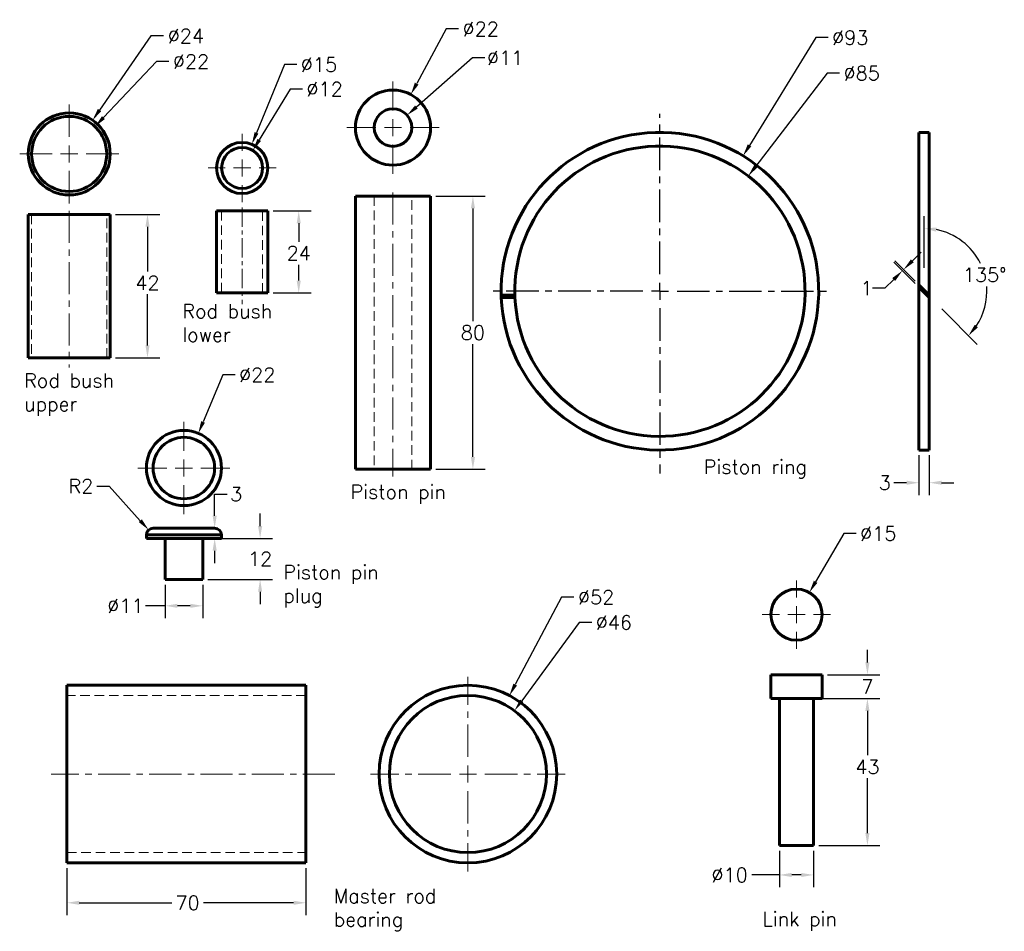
# Model space of a CAD drawing. Header units: inches. Extents: x -13 to 275, y 1 to 268.
import ezdxf

# ---------------------------------------------------------------- set-up
doc = ezdxf.new("R2010")
doc.units = ezdxf.units.IN
doc.header["$LTSCALE"] = 0.75
for name, pattern in [('CENTER', [2, 1.25, -0.25, 0.25, -0.25]), ('CENTERX2', [20.32, 12.7, -2.54, 2.54, -2.54]), ('HIDDEN', [0.375, 0.25, -0.125])]:
    doc.linetypes.add(name, pattern=pattern)
for name, color, linetype, lineweight in [('CEN', 7, 'CENTER', 15), ('DIM', 7, 'Continuous', 15), ('HID', 7, 'HIDDEN', 20), ('OBJ', 7, 'Continuous', 60)]:
    doc.layers.add(name, color=color, linetype=linetype, lineweight=lineweight)
doc.styles.add('ROMANS', font='romans.shx')
doc.styles.get("Standard").update_dxf_attribs({"font": 'romans.shx'})
doc.dimstyles.new('DIM2', dxfattribs={"dimscale": 0, "dimtxt": 0.08, "dimasz": 0.07, "dimexe": 0.07, "dimexo": 0.03, "dimgap": 0.025, "dimtad": 0, "dimtih": 1, "dimtoh": 1, "dimdec": 0, "dimzin": 0, "dimdsep": 46, "dimtxsty": 'ROMANS', "dimcen": 0, "dimadec": 0, "dimazin": 0, "dimtfac": 1, "dimtdec": 0, "dimtofl": 0, "dimtmove": 0, "dimatfit": 3, "dimfxl": 0, "dimtolj": 1, "dimtzin": 0, "dimarcsym": 0})
doc.dimstyles.new('DIM2$3', dxfattribs={"dimscale": 0, "dimtxt": 0.08, "dimasz": 0.07, "dimexe": 0.07, "dimexo": 0.03, "dimgap": 0.025, "dimtad": 0, "dimtih": 1, "dimtoh": 1, "dimdec": 0, "dimzin": 0, "dimdsep": 46, "dimtxsty": 'ROMANS', "dimcen": 0, "dimadec": 0, "dimazin": 0, "dimtfac": 1, "dimtdec": 0, "dimtofl": 0, "dimtmove": 0, "dimatfit": 3, "dimfxl": 0, "dimtolj": 1, "dimtzin": 0, "dimarcsym": 0})
doc.dimstyles.new('DIM2$4', dxfattribs={"dimscale": 0, "dimtxt": 0.08, "dimasz": 0.07, "dimexe": 0.07, "dimexo": 0.03, "dimgap": 0.025, "dimtad": 0, "dimtih": 1, "dimtoh": 1, "dimdec": 0, "dimzin": 0, "dimdsep": 46, "dimtxsty": 'ROMANS', "dimcen": 0, "dimadec": 0, "dimazin": 0, "dimtfac": 1, "dimtdec": 0, "dimtofl": 0, "dimtmove": 0, "dimatfit": 3, "dimfxl": 0, "dimtolj": 1, "dimtzin": 0, "dimarcsym": 0})

# ---------------------------------------------------------------- blocks, each defined once
blk = doc.blocks.new('SW_CENTERMARK6')
at = {"color": 7, "linetype": 'CENTERX2'}
for p, q in [((255.4, 22.71), (255.4, 27.71)), ((250.4, 17.71), (245.4, 17.71)), ((260.4, 17.71), (265.4, 17.71)), ((255.4, 12.71), (255.4, 7.71))]:
    blk.add_line(p, q, dxfattribs=at)
at = {"color": 7, "linetype": 'Continuous'}
for q in [(255.4, 20.21), (252.9, 17.71), (255.4, 15.21), (257.9, 17.71)]:
    blk.add_line((255.4, 17.71), q, dxfattribs=at)
blk = doc.blocks.new('*D14')
at = {"layer": 'DEFPOINTS', "color": 0}
for p in [(209.4, 26.06), (219.4, 26.06), (219.4, 17.42)]:
    blk.add_point(p, dxfattribs=at)
at = {"layer": 'DIM', "color": 0, "lineweight": -2}
for p, q in [((209.4, 24.51), (209.4, 13.8)), ((219.4, 24.51), (219.4, 13.8)), ((209.4, 17.42), (201.34, 17.42)), ((215.79, 17.42), (213.02, 17.42))]:
    blk.add_line(p, q, dxfattribs=at)
at = {"layer": 'DIM', "color": 0}
for points in [[(213.02, 18.02), (213.02, 16.82), (209.4, 17.42)], [(215.79, 18.02), (215.79, 16.82), (219.4, 17.42)]]:
    blk.add_solid(points, dxfattribs=at)
at = {"layer": 'DIM', "color": 0, "insert": (194.83, 17.42), "char_height": 4.133, "attachment_point": 5, "style": 'ROMANS'}
blk.add_mtext('\\A1;%%c10', dxfattribs=at)
blk = doc.blocks.new('*D15')
at = {"layer": 'DEFPOINTS', "color": 0}
for p in [(221.9, 76.06), (221.9, 69.06), (235.18, 69.06)]:
    blk.add_point(p, dxfattribs=at)
at = {"layer": 'DIM', "color": 0, "lineweight": -2}
for p, q in [((235.18, 79.67), (235.18, 83.29)), ((223.45, 76.06), (238.79, 76.06)), ((223.45, 69.06), (238.79, 69.06)), ((235.18, 65.44), (235.18, 61.82))]:
    blk.add_line(p, q, dxfattribs=at)
at = {"layer": 'DIM', "color": 0}
for points in [[(234.57, 79.67), (235.78, 79.67), (235.18, 76.06)], [(234.57, 65.44), (235.78, 65.44), (235.18, 69.06)]]:
    blk.add_solid(points, dxfattribs=at)
at = {"layer": 'DIM', "color": 0, "insert": (235.18, 72.56), "char_height": 4.133, "attachment_point": 5, "style": 'ROMANS'}
blk.add_mtext('\\A1;7', dxfattribs=at)
blk = doc.blocks.new('*D16')
at = {"layer": 'DEFPOINTS', "color": 0}
for p in [(219.4, 69.06), (219.4, 26.06), (235.18, 26.06)]:
    blk.add_point(p, dxfattribs=at)
at = {"layer": 'DIM', "color": 0, "lineweight": -2}
for p, q in [((220.95, 69.06), (238.79, 69.06)), ((235.18, 65.44), (235.18, 52.46)), ((235.18, 29.67), (235.18, 45.75)), ((220.95, 26.06), (238.79, 26.06))]:
    blk.add_line(p, q, dxfattribs=at)
at = {"layer": 'DIM', "color": 0}
for points in [[(234.57, 65.44), (235.78, 65.44), (235.18, 69.06)], [(234.57, 29.67), (235.78, 29.67), (235.18, 26.06)]]:
    blk.add_solid(points, dxfattribs=at)
at = {"layer": 'DIM', "color": 0, "insert": (235.18, 49.1), "char_height": 4.133, "attachment_point": 5, "style": 'ROMANS'}
blk.add_mtext('\\A1;43', dxfattribs=at)
blk = doc.blocks.new('*D17')
at = {"layer": 'DEFPOINTS', "color": 0}
for p in [(0.74, 20.97), (70.74, 20.97), (0.74, 9.27)]:
    blk.add_point(p, dxfattribs=at)
at = {"layer": 'DIM', "color": 0, "lineweight": -2}
for p, q in [((0.74, 19.42), (0.74, 5.65)), ((70.74, 19.42), (70.74, 5.65)), ((4.35, 9.27), (31.43, 9.27)), ((67.12, 9.27), (40.7, 9.27))]:
    blk.add_line(p, q, dxfattribs=at)
at = {"layer": 'DIM', "color": 0}
for points in [[(4.35, 9.87), (4.35, 8.67), (0.74, 9.27)], [(67.12, 9.87), (67.12, 8.67), (70.74, 9.27)]]:
    blk.add_solid(points, dxfattribs=at)
at = {"layer": 'DIM', "color": 0, "insert": (36.07, 9.27), "char_height": 4.133, "attachment_point": 5, "style": 'ROMANS'}
blk.add_mtext('\\A1;70', dxfattribs=at)
blk = doc.blocks.new('SW_CENTERMARK5')
at = {"color": 7, "linetype": 'CENTERX2'}
for p, q in [((182.32, 44.2), (182.32, 67.7)), ((177.32, 39.2), (153.82, 39.2)), ((187.32, 39.2), (210.82, 39.2)), ((182.32, 34.2), (182.32, 10.7))]:
    blk.add_line(p, q, dxfattribs=at)
at = {"color": 7, "linetype": 'Continuous'}
for q in [(182.32, 41.7), (179.82, 39.2), (182.32, 36.7), (184.82, 39.2)]:
    blk.add_line((182.32, 39.2), q, dxfattribs=at)
blk = doc.blocks.new('*D18')
at = {"layer": 'DEFPOINTS', "color": 0}
for p in [(130.34, 69.95), (106, 24)]:
    blk.add_point(p, dxfattribs=at)
at = {"layer": 'DIM', "color": 0, "lineweight": -2}
for p, q in [((145.6, 98.78), (132.03, 73.15)), ((149.22, 98.78), (145.6, 98.78))]:
    blk.add_line(p, q, dxfattribs=at)
at = {"layer": 'DIM', "color": 0}
blk.add_solid([(131.5, 73.43), (132.56, 72.87), (130.34, 69.95)], dxfattribs=at)
at = {"layer": 'DIM', "color": 0, "insert": (155.73, 98.78), "char_height": 4.133, "attachment_point": 5, "style": 'ROMANS'}
blk.add_mtext('\\A1;∅52', dxfattribs=at)
blk = doc.blocks.new('*D19')
at = {"layer": 'DEFPOINTS', "color": 0}
for p in [(131.79, 65.51), (104.54, 28.44)]:
    blk.add_point(p, dxfattribs=at)
at = {"layer": 'DIM', "color": 0, "lineweight": -2}
for p, q in [((150.8, 91.36), (133.93, 68.42)), ((154.42, 91.36), (150.8, 91.36))]:
    blk.add_line(p, q, dxfattribs=at)
at = {"layer": 'DIM', "color": 0}
blk.add_solid([(133.45, 68.78), (134.42, 68.06), (131.79, 65.51)], dxfattribs=at)
at = {"layer": 'DIM', "color": 0, "insert": (160.93, 91.36), "char_height": 4.133, "attachment_point": 5, "style": 'ROMANS'}
blk.add_mtext('\\A1;∅46', dxfattribs=at)
blk = doc.blocks.new('SW_CENTERMARK4')
at = {"color": 7, "linetype": 'CENTERX2'}
for p, q in [((130.1, 98.77), (130.1, 107.27)), ((125.1, 93.77), (116.6, 93.77)), ((135.1, 93.77), (143.6, 93.77)), ((130.1, 88.77), (130.1, 80.27))]:
    blk.add_line(p, q, dxfattribs=at)
at = {"color": 7, "linetype": 'Continuous'}
for q in [(130.1, 96.27), (127.6, 93.77), (130.1, 91.27), (132.6, 93.77)]:
    blk.add_line((130.1, 93.77), q, dxfattribs=at)
blk = doc.blocks.new('*D20')
at = {"layer": 'DEFPOINTS', "color": 0}
for p in [(107.23, 216.19), (119.64, 216.19), (107.23, 136.19)]:
    blk.add_point(p, dxfattribs=at)
at = {"layer": 'DIM', "color": 0, "lineweight": -2}
for p, q in [((108.78, 216.19), (123.26, 216.19)), ((119.64, 212.57), (119.64, 179.56)), ((119.64, 139.81), (119.64, 172.85)), ((108.78, 136.19), (123.26, 136.19))]:
    blk.add_line(p, q, dxfattribs=at)
at = {"layer": 'DIM', "color": 0}
for points in [[(119.04, 212.57), (120.25, 212.57), (119.64, 216.19)], [(119.04, 139.81), (120.25, 139.81), (119.64, 136.19)]]:
    blk.add_solid(points, dxfattribs=at)
at = {"layer": 'DIM', "color": 0, "insert": (119.64, 176.2), "char_height": 4.133, "attachment_point": 5, "style": 'ROMANS'}
blk.add_mtext('\\A1;80', dxfattribs=at)
blk = doc.blocks.new('SW_CENTERMARK3')
at = {"color": 7, "linetype": 'CENTERX2'}
for p, q in [((32.23, 78.97), (32.23, 87.47)), ((27.23, 73.97), (18.73, 73.97)), ((37.23, 73.97), (45.73, 73.97)), ((32.23, 68.97), (32.23, 60.47))]:
    blk.add_line(p, q, dxfattribs=at)
at = {"color": 7, "linetype": 'Continuous'}
for q in [(32.23, 76.47), (29.73, 73.97), (32.23, 71.47), (34.73, 73.97)]:
    blk.add_line((32.23, 73.97), q, dxfattribs=at)
blk = doc.blocks.new('*D21')
at = {"layer": 'DEFPOINTS', "color": 0}
for p in [(29.5, 103.96), (40.5, 103.96), (40.5, 96.22)]:
    blk.add_point(p, dxfattribs=at)
at = {"layer": 'DIM', "color": 0, "lineweight": -2}
for p, q in [((29.5, 102.41), (29.5, 92.6)), ((40.5, 102.41), (40.5, 92.6)), ((29.5, 96.22), (23.79, 96.22)), ((36.88, 96.22), (33.11, 96.22))]:
    blk.add_line(p, q, dxfattribs=at)
at = {"layer": 'DIM', "color": 0}
for points in [[(33.11, 96.82), (33.11, 95.62), (29.5, 96.22)], [(36.88, 96.82), (36.88, 95.62), (40.5, 96.22)]]:
    blk.add_solid(points, dxfattribs=at)
at = {"layer": 'DIM', "color": 0, "insert": (17.87, 96.22), "char_height": 4.133, "attachment_point": 5, "style": 'ROMANS'}
blk.add_mtext('\\A1;%%c11', dxfattribs=at)
blk = doc.blocks.new('*D22')
at = {"layer": 'DEFPOINTS', "color": 0}
for p in [(44.01, 118.96), (46, 118.96), (46, 115.96)]:
    blk.add_point(p, dxfattribs=at)
at = {"layer": 'DIM', "color": 0, "lineweight": -2}
for p, q in [((44.01, 122.58), (44.01, 128.91)), ((44.01, 128.91), (47.63, 128.91)), ((44.45, 118.96), (40.39, 118.96)), ((44.45, 115.96), (40.39, 115.96)), ((44.01, 112.35), (44.01, 108.73))]:
    blk.add_line(p, q, dxfattribs=at)
at = {"layer": 'DIM', "color": 0}
for points in [[(43.41, 122.58), (44.61, 122.58), (44.01, 118.96)], [(43.41, 112.35), (44.61, 112.35), (44.01, 115.96)]]:
    blk.add_solid(points, dxfattribs=at)
at = {"layer": 'DIM', "color": 0, "insert": (50.3, 128.91), "char_height": 4.133, "attachment_point": 5, "style": 'ROMANS'}
blk.add_mtext('\\A1;3', dxfattribs=at)
blk = doc.blocks.new('*D23')
at = {"layer": 'DEFPOINTS', "color": 0}
for p in [(40.5, 115.96), (40.5, 103.96), (57.32, 103.96)]:
    blk.add_point(p, dxfattribs=at)
at = {"layer": 'DIM', "color": 0, "lineweight": -2}
for p, q in [((57.32, 119.58), (57.32, 123.2)), ((42.05, 115.96), (60.94, 115.96)), ((42.05, 103.96), (60.94, 103.96)), ((57.32, 100.35), (57.32, 96.73))]:
    blk.add_line(p, q, dxfattribs=at)
at = {"layer": 'DIM', "color": 0}
for points in [[(56.72, 119.58), (57.93, 119.58), (57.32, 115.96)], [(56.72, 100.35), (57.93, 100.35), (57.32, 103.96)]]:
    blk.add_solid(points, dxfattribs=at)
at = {"layer": 'DIM', "color": 0, "insert": (57.32, 109.96), "char_height": 4.133, "attachment_point": 5, "style": 'ROMANS'}
blk.add_mtext('\\A1;12', dxfattribs=at)
blk = doc.blocks.new('*D24')
at = {"layer": 'DEFPOINTS', "color": 0}
for p in [(245.78, 194.67), (250.26, 190.18), (250.26, 189.47)]:
    blk.add_point(p, dxfattribs=at)
at = {"layer": 'DIM', "color": 0, "lineweight": -2}
for p, q in [((248.33, 197.23), (250.89, 199.78)), ((249.17, 190.57), (242.87, 196.87)), ((249.17, 191.28), (243.22, 197.23)), ((242.87, 191.76), (240.31, 189.2)), ((240.31, 189.2), (236.69, 189.2))]:
    blk.add_line(p, q, dxfattribs=at)
at = {"layer": 'DIM', "color": 0}
for points in [[(247.91, 197.65), (248.76, 196.8), (245.78, 194.67)], [(242.44, 192.18), (243.29, 191.33), (245.42, 194.32)]]:
    blk.add_solid(points, dxfattribs=at)
at = {"layer": 'DIM', "color": 0, "insert": (234.91, 189.2), "char_height": 4.133, "attachment_point": 5, "style": 'ROMANS'}
blk.add_mtext('\\A1;1', dxfattribs=at)
blk = doc.blocks.new('*D25')
at = {"layer": 'DEFPOINTS', "color": 0}
for p in [(264.77, 201.34), (251.76, 193.63), (247.68, 192.41), (251.76, 188.33), (255.85, 184.25)]:
    blk.add_point(p, dxfattribs=at)
at = {"layer": 'DIM', "color": 0, "lineweight": -2}
for p, q in [((251.76, 195.18), (251.76, 210.34)), ((256.94, 183.15), (267.33, 172.76))]:
    blk.add_line(p, q, dxfattribs=at)
for start, end in [(26.2733, 78.7195), (326.2805, 4.4509)]:
    blk.add_arc((251.76, 188.33), 18.4, start, end, dxfattribs=at)
at = {"layer": 'DIM', "color": 0}
for points in [[(255.3, 205.77), (255.42, 206.97), (251.76, 206.73)], [(267.53, 177.73), (266.6, 178.5), (264.77, 175.32)]]:
    blk.add_solid(points, dxfattribs=at)
at = {"layer": 'DIM', "color": 0, "insert": (269.53, 193.11), "char_height": 4.133, "attachment_point": 5, "style": 'ROMANS'}
blk.add_mtext('\\A1;135°', dxfattribs=at)
blk = doc.blocks.new('*D26')
at = {"layer": 'DEFPOINTS', "color": 0}
for p in [(250.26, 141.83), (253.26, 141.83), (253.26, 132.26)]:
    blk.add_point(p, dxfattribs=at)
at = {"layer": 'DIM', "color": 0, "lineweight": -2}
for p, q in [((250.26, 140.28), (250.26, 128.64)), ((253.26, 140.28), (253.26, 128.64)), ((246.65, 132.26), (242.92, 132.26)), ((256.88, 132.26), (260.5, 132.26))]:
    blk.add_line(p, q, dxfattribs=at)
at = {"layer": 'DIM', "color": 0}
for points in [[(246.65, 132.86), (246.65, 131.66), (250.26, 132.26)], [(256.88, 132.86), (256.88, 131.66), (253.26, 132.26)]]:
    blk.add_solid(points, dxfattribs=at)
at = {"layer": 'DIM', "color": 0, "insert": (240.25, 132.26), "char_height": 4.133, "attachment_point": 5, "style": 'ROMANS'}
blk.add_mtext('\\A1;3', dxfattribs=at)
blk = doc.blocks.new('*D27')
at = {"layer": 'DEFPOINTS', "color": 0}
for p in [(198.75, 227.95), (150.07, 148.71)]:
    blk.add_point(p, dxfattribs=at)
at = {"layer": 'DIM', "color": 0, "lineweight": -2}
for p, q in [((220.03, 262.57), (200.65, 231.03)), ((223.64, 262.57), (220.03, 262.57))]:
    blk.add_line(p, q, dxfattribs=at)
at = {"layer": 'DIM', "color": 0}
blk.add_solid([(200.13, 231.34), (201.16, 230.71), (198.75, 227.95)], dxfattribs=at)
at = {"layer": 'DIM', "color": 0, "insert": (230.15, 262.57), "char_height": 4.133, "attachment_point": 5, "style": 'ROMANS'}
blk.add_mtext('\\A1;∅93', dxfattribs=at)
blk = doc.blocks.new('*D28')
at = {"layer": 'DEFPOINTS', "color": 0}
for p in [(200.28, 222.05), (148.54, 154.61)]:
    blk.add_point(p, dxfattribs=at)
at = {"layer": 'DIM', "color": 0, "lineweight": -2}
for p, q in [((223.37, 252.14), (202.49, 224.92)), ((226.99, 252.14), (223.37, 252.14))]:
    blk.add_line(p, q, dxfattribs=at)
at = {"layer": 'DIM', "color": 0}
blk.add_solid([(202.01, 225.28), (202.96, 224.55), (200.28, 222.05)], dxfattribs=at)
at = {"layer": 'DIM', "color": 0, "insert": (233.5, 252.14), "char_height": 4.133, "attachment_point": 5, "style": 'ROMANS'}
blk.add_mtext('\\A1;∅85', dxfattribs=at)
blk = doc.blocks.new('SW_CENTERMARK1')
at = {"color": 7, "linetype": 'CENTERX2'}
for p, q in [((89.5, 154.75), (89.5, 159.75)), ((84.5, 149.75), (79.5, 149.75)), ((94.5, 149.75), (99.5, 149.75)), ((89.5, 144.75), (89.5, 139.75))]:
    blk.add_line(p, q, dxfattribs=at)
at = {"color": 7, "linetype": 'Continuous'}
for q in [(89.5, 152.25), (87, 149.75), (89.5, 147.25), (92, 149.75)]:
    blk.add_line((89.5, 149.75), q, dxfattribs=at)
blk = doc.blocks.new('*D29')
at = {"layer": 'DEFPOINTS', "color": 0}
for p in [(59.56, 211.83), (68.63, 211.83), (59.56, 187.83)]:
    blk.add_point(p, dxfattribs=at)
at = {"layer": 'DIM', "color": 0, "lineweight": -2}
for p, q in [((61.11, 211.83), (72.24, 211.83)), ((68.63, 208.21), (68.63, 202.82)), ((68.63, 191.44), (68.63, 196.1)), ((61.11, 187.83), (72.24, 187.83))]:
    blk.add_line(p, q, dxfattribs=at)
at = {"layer": 'DIM', "color": 0}
for points in [[(68.03, 208.21), (69.23, 208.21), (68.63, 211.83)], [(68.03, 191.44), (69.23, 191.44), (68.63, 187.83)]]:
    blk.add_solid(points, dxfattribs=at)
at = {"layer": 'DIM', "color": 0, "insert": (68.63, 199.46), "char_height": 4.133, "attachment_point": 5, "style": 'ROMANS'}
blk.add_mtext('\\A1;24', dxfattribs=at)
blk = doc.blocks.new('SW_CENTERMARK0')
at = {"color": 7, "linetype": 'CENTERX2'}
for p, q in [((29.93, 138.36), (29.93, 147.86)), ((24.93, 133.36), (15.43, 133.36)), ((34.93, 133.36), (44.43, 133.36)), ((29.93, 128.36), (29.93, 118.86))]:
    blk.add_line(p, q, dxfattribs=at)
at = {"color": 7, "linetype": 'Continuous'}
for q in [(29.93, 135.86), (27.43, 133.36), (29.93, 130.86), (32.43, 133.36)]:
    blk.add_line((29.93, 133.36), q, dxfattribs=at)
blk = doc.blocks.new('*D30')
at = {"layer": 'DEFPOINTS', "color": 0}
for p in [(8.25, 238.39), (-5.43, 218.66)]:
    blk.add_point(p, dxfattribs=at)
at = {"layer": 'DIM', "color": 0, "lineweight": -2}
for p, q in [((25.36, 263.06), (10.31, 241.36)), ((28.98, 263.06), (25.36, 263.06))]:
    blk.add_line(p, q, dxfattribs=at)
at = {"layer": 'DIM', "color": 0}
blk.add_solid([(9.81, 241.7), (10.8, 241.02), (8.25, 238.39)], dxfattribs=at)
at = {"layer": 'DIM', "color": 0, "insert": (35.58, 263.06), "char_height": 4.133, "attachment_point": 5, "style": 'ROMANS'}
blk.add_mtext('\\A1;∅24', dxfattribs=at)
blk = doc.blocks.new('*D31')
at = {"layer": 'DEFPOINTS', "color": 0}
for p in [(8.96, 236.53), (-6.14, 220.53)]:
    blk.add_point(p, dxfattribs=at)
at = {"layer": 'DIM', "color": 0, "lineweight": -2}
for p, q in [((26.97, 255.61), (11.44, 239.16)), ((30.58, 255.61), (26.97, 255.61))]:
    blk.add_line(p, q, dxfattribs=at)
at = {"layer": 'DIM', "color": 0}
blk.add_solid([(11, 239.57), (11.88, 238.74), (8.96, 236.53)], dxfattribs=at)
at = {"layer": 'DIM', "color": 0, "insert": (37.09, 255.61), "char_height": 4.133, "attachment_point": 5, "style": 'ROMANS'}
blk.add_mtext('\\A1;∅22', dxfattribs=at)
blk = doc.blocks.new('*D32')
at = {"layer": 'DEFPOINTS', "color": 0}
for p in [(13.41, 210.82), (24.34, 210.82), (13.41, 168.82)]:
    blk.add_point(p, dxfattribs=at)
at = {"layer": 'DIM', "color": 0, "lineweight": -2}
for p, q in [((14.96, 210.82), (27.96, 210.82)), ((24.34, 207.2), (24.34, 194.13)), ((24.34, 172.44), (24.34, 187.42)), ((14.96, 168.82), (27.96, 168.82))]:
    blk.add_line(p, q, dxfattribs=at)
at = {"layer": 'DIM', "color": 0}
for points in [[(23.74, 207.2), (24.94, 207.2), (24.34, 210.82)], [(23.74, 172.44), (24.94, 172.44), (24.34, 168.82)]]:
    blk.add_solid(points, dxfattribs=at)
at = {"layer": 'DIM', "color": 0, "insert": (24.34, 190.78), "char_height": 4.133, "attachment_point": 5, "style": 'ROMANS'}
blk.add_mtext('\\A1;42', dxfattribs=at)
blk = doc.blocks.new('*D33')
at = {"layer": 'DEFPOINTS', "color": 0}
for p in [(54.9, 231.35), (49.23, 217.47)]:
    blk.add_point(p, dxfattribs=at)
at = {"layer": 'DIM', "color": 0, "lineweight": -2}
for p, q in [((64.44, 254.67), (56.27, 234.7)), ((68.05, 254.67), (64.44, 254.67))]:
    blk.add_line(p, q, dxfattribs=at)
at = {"layer": 'DIM', "color": 0}
blk.add_solid([(55.71, 234.93), (56.83, 234.47), (54.9, 231.35)], dxfattribs=at)
at = {"layer": 'DIM', "color": 0, "insert": (74.56, 254.67), "char_height": 4.133, "attachment_point": 5, "style": 'ROMANS'}
blk.add_mtext('\\A1;∅15', dxfattribs=at)
blk = doc.blocks.new('*D34')
at = {"layer": 'DEFPOINTS', "color": 0}
for p in [(55.18, 229.54), (48.95, 219.28)]:
    blk.add_point(p, dxfattribs=at)
at = {"layer": 'DIM', "color": 0, "lineweight": -2}
for p, q in [((66.09, 247.52), (57.05, 232.63)), ((69.7, 247.52), (66.09, 247.52))]:
    blk.add_line(p, q, dxfattribs=at)
at = {"layer": 'DIM', "color": 0}
blk.add_solid([(56.54, 232.94), (57.57, 232.32), (55.18, 229.54)], dxfattribs=at)
at = {"layer": 'DIM', "color": 0, "insert": (76.21, 247.52), "char_height": 4.133, "attachment_point": 5, "style": 'ROMANS'}
blk.add_mtext('\\A1;∅12', dxfattribs=at)
blk = doc.blocks.new('*D35')
at = {"layer": 'DEFPOINTS', "color": 0}
for p in [(101.45, 245.92), (91.01, 226.56)]:
    blk.add_point(p, dxfattribs=at)
at = {"layer": 'DIM', "color": 0, "lineweight": -2}
for p, q in [((111.8, 265.12), (103.17, 249.11)), ((115.41, 265.12), (111.8, 265.12))]:
    blk.add_line(p, q, dxfattribs=at)
at = {"layer": 'DIM', "color": 0}
blk.add_solid([(102.64, 249.39), (103.7, 248.82), (101.45, 245.92)], dxfattribs=at)
at = {"layer": 'DIM', "color": 0, "insert": (121.92, 265.12), "char_height": 4.133, "attachment_point": 5, "style": 'ROMANS'}
blk.add_mtext('\\A1;∅22', dxfattribs=at)
blk = doc.blocks.new('*D36')
at = {"layer": 'DEFPOINTS', "color": 0}
for p in [(100.37, 239.87), (92.1, 232.61)]:
    blk.add_point(p, dxfattribs=at)
at = {"layer": 'DIM', "color": 0, "lineweight": -2}
for p, q in [((119.55, 256.68), (103.09, 242.25)), ((123.16, 256.68), (119.55, 256.68))]:
    blk.add_line(p, q, dxfattribs=at)
at = {"layer": 'DIM', "color": 0}
blk.add_solid([(102.69, 242.7), (103.48, 241.8), (100.37, 239.87)], dxfattribs=at)
at = {"layer": 'DIM', "color": 0, "insert": (129.08, 256.68), "char_height": 4.133, "attachment_point": 5, "style": 'ROMANS'}
blk.add_mtext('\\A1;∅11', dxfattribs=at)
blk = doc.blocks.new('*D37')
at = {"layer": 'DEFPOINTS', "color": 0}
for p in [(39.22, 146.71), (30.77, 126.4)]:
    blk.add_point(p, dxfattribs=at)
at = {"layer": 'DIM', "color": 0, "lineweight": -2}
for p, q in [((46.36, 163.87), (40.61, 150.05)), ((49.98, 163.87), (46.36, 163.87))]:
    blk.add_line(p, q, dxfattribs=at)
at = {"layer": 'DIM', "color": 0}
blk.add_solid([(40.06, 150.28), (41.17, 149.82), (39.22, 146.71)], dxfattribs=at)
at = {"layer": 'DIM', "color": 0, "insert": (56.48, 163.87), "char_height": 4.133, "attachment_point": 5, "style": 'ROMANS'}
blk.add_mtext('\\A1;∅22', dxfattribs=at)
blk = doc.blocks.new('*D38')
at = {"layer": 'DEFPOINTS', "color": 0}
for p in [(218.18, 100.12), (210.63, 87.16)]:
    blk.add_point(p, dxfattribs=at)
at = {"layer": 'DIM', "color": 0, "lineweight": -2}
for p, q in [((228.23, 117.36), (220, 103.25)), ((231.85, 117.36), (228.23, 117.36))]:
    blk.add_line(p, q, dxfattribs=at)
at = {"layer": 'DIM', "color": 0}
blk.add_solid([(219.48, 103.55), (220.52, 102.94), (218.18, 100.12)], dxfattribs=at)
at = {"layer": 'DIM', "color": 0, "insert": (238.35, 117.36), "char_height": 4.133, "attachment_point": 5, "style": 'ROMANS'}
blk.add_mtext('\\A1;∅15', dxfattribs=at)
blk = doc.blocks.new('*D39')
at = {"layer": 'DEFPOINTS', "color": 0}
for p in [(24.66, 118.45), (26, 116.96)]:
    blk.add_point(p, dxfattribs=at)
at = {"layer": 'DIM', "color": 0, "lineweight": -2}
for p, q in [((9.48, 131.28), (13.1, 131.28)), ((13.1, 131.28), (22.24, 121.14))]:
    blk.add_line(p, q, dxfattribs=at)
at = {"layer": 'DIM', "color": 0}
blk.add_solid([(22.69, 121.54), (21.79, 120.73), (24.66, 118.45)], dxfattribs=at)
at = {"layer": 'DIM', "color": 0, "insert": (4.84, 131.28), "char_height": 4.133, "attachment_point": 5, "style": 'ROMANS'}
blk.add_mtext('\\A1;R2', dxfattribs=at)

msp = doc.modelspace()

# ---------------------------------------------------------------- linework, layer by layer
at = {"color": 7, "linetype": 'CENTERX2'}
for p, q in [((174.41, 193.33), (174.41, 240.28)), ((169.41, 188.33), (125.25, 188.33)), ((179.41, 188.33), (224.56, 188.33)), ((174.41, 183.33), (174.41, 134.94))]:
    msp.add_line(p, q, dxfattribs=at)
at = {"color": 7, "linetype": 'Continuous'}
for q in [(174.41, 190.83), (171.91, 188.33), (174.41, 185.83), (176.91, 188.33)]:
    msp.add_line((174.41, 188.33), q, dxfattribs=at)
at = {"layer": 'CEN', "ltscale": 10}
for p, q in [((96.23, 217.21), (96.23, 134.04)), ((1.41, 211.84), (1.41, 166)), ((79.25, 46.97), (-3.92, 46.97))]:
    msp.add_line(p, q, dxfattribs=at)
at = {"layer": 'CEN', "ltscale": 6}
msp.add_line((52.06, 212.85), (52.06, 184.54), dxfattribs=at)
at = {"layer": 'HID', "color": 0, "ltscale": 15}
for p, q in [((90.73, 216.19), (90.73, 136.19)), ((101.73, 136.19), (101.73, 216.19)), ((-9.59, 210.82), (-9.59, 168.82)), ((12.41, 168.82), (12.41, 210.82)), ((46.06, 211.83), (46.06, 187.83)), ((58.06, 187.83), (58.06, 211.83)), ((70.74, 69.97), (0.74, 69.97)), ((0.74, 23.97), (70.74, 23.97))]:
    msp.add_line(p, q, dxfattribs=at)
at = {"layer": 'OBJ'}
for p, q in [((250.26, 234.83), (250.26, 190.18)), ((253.26, 234.83), (250.26, 234.83)), ((253.26, 234.83), (253.26, 187.18)), ((26, 118.96), (35, 118.96)), ((35, 118.96), (44, 118.96)), ((24, 116.96), (35, 116.96)), ((24, 116.96), (24, 115.96)), ((24, 115.96), (35, 115.96)), ((29.5, 115.96), (29.5, 103.96)), ((35, 116.96), (46, 116.96)), ((35, 115.96), (46, 115.96)), ((40.5, 103.96), (40.5, 115.96))]:
    msp.add_line(p, q, dxfattribs=at)
at = {"layer": 'OBJ', "color": 0}
for p, q in [((85.23, 216.19), (96.23, 216.19)), ((85.23, 216.19), (85.23, 136.19)), ((96.23, 216.19), (107.23, 216.19)), ((107.23, 136.19), (107.23, 216.19)), ((-10.59, 210.82), (1.41, 210.82)), ((-10.59, 210.82), (-10.59, 168.82)), ((1.41, 210.82), (13.41, 210.82)), ((13.41, 168.82), (13.41, 210.82)), ((44.56, 211.83), (52.06, 211.83)), ((44.56, 211.83), (44.56, 187.83)), ((52.06, 211.83), (59.56, 211.83)), ((59.56, 187.83), (59.56, 211.83)), ((44.56, 187.83), (52.06, 187.83)), ((52.06, 187.83), (59.56, 187.83)), ((250.26, 189.47), (250.26, 190.18)), ((250.26, 190.18), (253.26, 187.18)), ((250.26, 189.47), (250.26, 141.83)), ((253.26, 186.47), (250.26, 189.47)), ((127.95, 186.47), (127.93, 187.18)), ((127.93, 187.18), (131.93, 187.18)), ((127.95, 186.47), (131.95, 186.47)), ((131.95, 186.47), (131.93, 187.18)), ((253.26, 186.47), (253.26, 187.18)), ((253.26, 186.47), (253.26, 141.83)), ((-10.59, 168.82), (1.41, 168.82)), ((1.41, 168.82), (13.41, 168.82)), ((250.26, 141.83), (253.26, 141.83)), ((85.23, 136.19), (96.23, 136.19)), ((96.23, 136.19), (107.23, 136.19)), ((46, 115.96), (46, 116.96)), ((29.5, 103.96), (35, 103.96)), ((35, 103.96), (40.5, 103.96)), ((206.9, 76.06), (214.4, 76.06)), ((206.9, 76.06), (206.9, 69.06)), ((214.4, 76.06), (221.9, 76.06)), ((221.9, 69.06), (221.9, 76.06)), ((0.74, 20.97), (0.74, 72.97)), ((70.74, 72.97), (0.74, 72.97)), ((70.74, 20.97), (70.74, 72.97)), ((206.9, 69.06), (214.4, 69.06)), ((209.4, 69.06), (209.4, 26.06)), ((214.4, 69.06), (221.9, 69.06)), ((219.4, 26.06), (219.4, 69.06)), ((209.4, 26.06), (214.4, 26.06)), ((214.4, 26.06), (219.4, 26.06)), ((0.74, 20.97), (70.74, 20.97))]:
    msp.add_line(p, q, dxfattribs=at)
for centre, radius in [((96.23, 236.24), 11), ((1.41, 228.53), 12), ((1.41, 228.53), 11), ((96.23, 236.24), 5.5), ((52.06, 224.41), 7.5), ((52.06, 224.41), 6), ((35, 136.56), 11), ((35, 136.56), 9), ((214.4, 93.64), 7.5), ((118.17, 46.97), 26), ((118.17, 46.97), 23)]:
    msp.add_circle(centre, radius, dxfattribs=at)
for centre, radius, start, end in [((174.41, 188.33), 46.5, 182.2845, 181.4128), ((174.41, 188.33), 42.5, 182.4996, 181.5458), ((44, 116.96), 2, 0, 90)]:
    msp.add_arc(centre, radius, start, end, dxfattribs=at)
at = {"layer": 'OBJ'}
msp.add_arc((26, 116.96), 2, 90, 180, dxfattribs=at)

# ---------------------------------------------------------------- block references
at = {"layer": 'CEN'}
for name, p in [('SW_CENTERMARK4', (-33.87, 142.47)), ('SW_CENTERMARK0', (-28.52, 95.17)), ('SW_CENTERMARK1', (-37.44, 74.66)), ('SW_CENTERMARK3', (2.76, 62.58)), ('SW_CENTERMARK6', (-41, 75.94)), ('SW_CENTERMARK5', (-64.15, 7.77))]:
    msp.add_blockref(name, p, dxfattribs=at)

# ---------------------------------------------------------------- texts
at = {"layer": 'DIM', "char_height": 4.123, "attachment_point": 1}
for s, insert, width in [('Rod bush lower', (34.55, 184.54), 29.6775), ('Rod bush upper', (-11.78, 164.24), 29.6775), ('Piston ring', (187.24, 139), 36.4133), ('Piston pin', (83.8, 131.62), 39.076), ('Piston pin plug', (64.12, 108.13), 39.076), ('Master rod bearing', (78.88, 13.32), 40.9766), ('Link pin', (204.47, 6.59), 29.6775)]:
    msp.add_mtext(s, dxfattribs=dict(at, insert=insert, width=width))

# ---------------------------------------------------------------- dimensions: what is measured, and where the dimension line sits
at = {"layer": 'DIM'}
for p1, p2, picture, middle in [((-5.43, 218.66), (8.25, 238.39), '*D30', (35.58, 263.06)), ((91.01, 226.56), (101.45, 245.92), '*D35', (121.92, 265.12)), ((150.07, 148.71), (198.75, 227.95), '*D27', (230.15, 262.57)), ((-6.14, 220.53), (8.96, 236.53), '*D31', (37.09, 255.61)), ((49.23, 217.47), (54.9, 231.35), '*D33', (74.56, 254.67)), ((92.1, 232.61), (100.37, 239.87), '*D36', (129.08, 256.68)), ((148.54, 154.61), (200.28, 222.05), '*D28', (233.5, 252.14)), ((48.95, 219.28), (55.18, 229.54), '*D34', (76.21, 247.52)), ((30.77, 126.4), (39.22, 146.71), '*D37', (56.48, 163.87)), ((210.63, 87.16), (218.18, 100.12), '*D38', (238.35, 117.36)), ((106, 24), (130.34, 69.95), '*D18', (155.73, 98.78)), ((104.54, 28.44), (131.79, 65.51), '*D19', (160.93, 91.36))]:
    dim = msp.add_diameter_dim_2p(p1=p1, p2=p2, dimstyle='DIM2$3', override={"dimscale": 51.662242}, dxfattribs=at)
    dim.commit()
    dim.dimension.update_dxf_attribs({"geometry": picture, "text_midpoint": middle, "dimtype": 163})
for base, p1, p2, angle, picture, middle in [((119.64, 216.19), (107.23, 136.19), (107.23, 216.19), 90, '*D20', (119.64, 176.2)), ((24.34, 210.82), (13.41, 168.82), (13.41, 210.82), 90, '*D32', (24.34, 190.78)), ((68.63, 211.83), (59.56, 187.83), (59.56, 211.83), 90, '*D29', (68.63, 199.46)), ((245.78, 194.67), (250.26, 189.47), (250.26, 190.18), 45, '*D24', (234.91, 189.2)), ((44.01, 118.96), (46, 115.96), (46, 118.96), 90, '*D22', (50.3, 128.91)), ((57.32, 103.96), (40.5, 115.96), (40.5, 103.96), 90, '*D23', (57.32, 109.96)), ((235.18, 69.06), (221.9, 76.06), (221.9, 69.06), 90, '*D15', (235.18, 72.56)), ((235.18, 26.06), (219.4, 69.06), (219.4, 26.06), 90, '*D16', (235.18, 49.1))]:
    dim = msp.add_linear_dim(base=base, p1=p1, p2=p2, angle=angle, dimstyle='DIM2', override={"dimscale": 51.662242}, dxfattribs=at)
    dim.commit()
    dim.dimension.update_dxf_attribs({"geometry": picture, "text_midpoint": middle, "dimtype": 160})
dim = msp.add_angular_dim_2l(base=(264.77, 201.34), line1=((247.68, 192.41), (255.85, 184.25)), line2=((251.76, 188.33), (251.76, 193.63)), dimstyle='DIM2', override={"dimscale": 51.662242}, dxfattribs=at)
dim.commit()
dim.dimension.update_dxf_attribs({"geometry": '*D25', "text_midpoint": (269.53, 193.11), "dimtype": 162})
for base, p1, p2, picture, middle in [((253.26, 132.26), (250.26, 141.83), (253.26, 141.83), '*D26', (240.25, 132.26)), ((0.74, 9.27), (70.74, 20.97), (0.74, 20.97), '*D17', (36.07, 9.27))]:
    dim = msp.add_linear_dim(base=base, p1=p1, p2=p2, dimstyle='DIM2', override={"dimscale": 51.662242}, dxfattribs=at)
    dim.commit()
    dim.dimension.update_dxf_attribs({"geometry": picture, "text_midpoint": middle, "dimtype": 160})
dim = msp.add_radius_dim(center=(26, 116.96), mpoint=(24.66, 118.45), dimstyle='DIM2$4', override={"dimscale": 51.662242}, dxfattribs=at)
dim.commit()
dim.dimension.update_dxf_attribs({"geometry": '*D39', "text_midpoint": (4.84, 131.28), "dimtype": 164})
for base, p1, p2, picture, middle in [((40.5, 96.22), (29.5, 103.96), (40.5, 103.96), '*D21', (17.87, 96.22)), ((219.4, 17.42), (209.4, 26.06), (219.4, 26.06), '*D14', (194.83, 17.42))]:
    dim = msp.add_linear_dim(base=base, p1=p1, p2=p2, text='%%c<>', dimstyle='DIM2', override={"dimscale": 51.662242}, dxfattribs=at)
    dim.commit()
    dim.dimension.update_dxf_attribs({"geometry": picture, "text_midpoint": middle, "dimtype": 160})

doc.saveas('drawing.dxf')
